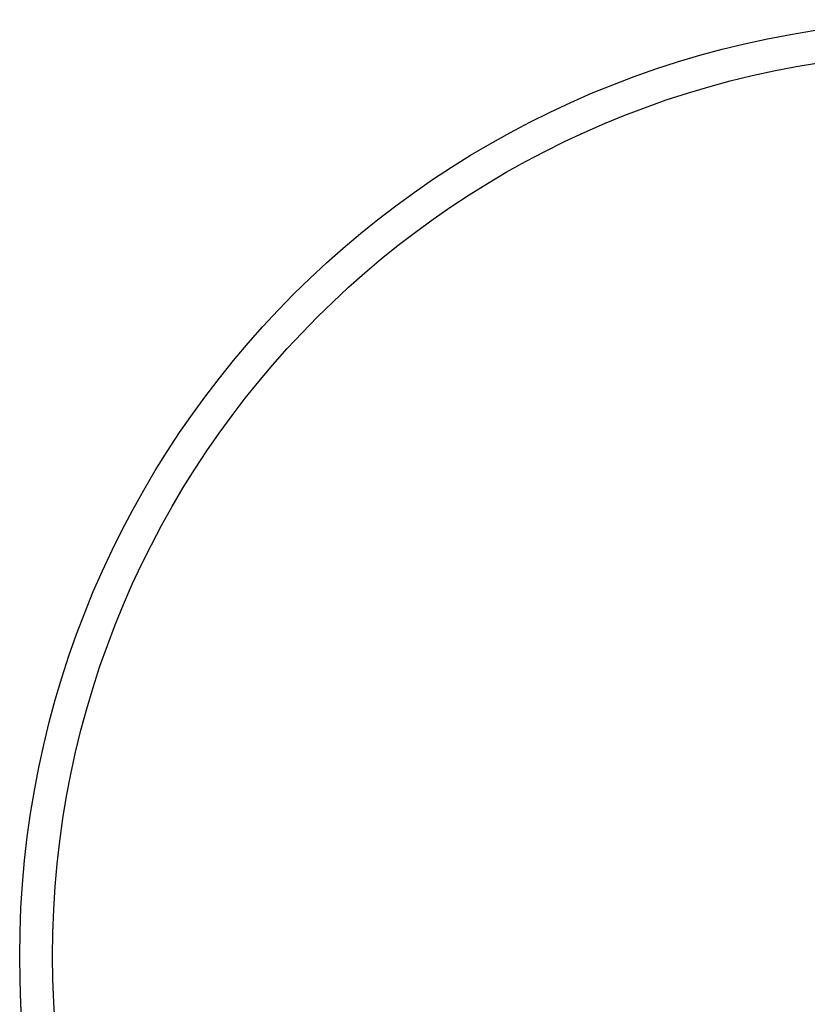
# Model space of a CAD drawing. Extents: x 0 to 3292, y 0 to 2151.
# Tile 4 of 50: x 15 to 135, y 150 to 300. Entities that reach past the tile are written whole.
import ezdxf

# ---------------------------------------------------------------- set-up
doc = ezdxf.new("R2010")
doc.units = 0
doc.layers.add('ETCH_BOTTOM', color=1, linetype='CONTINUOUS')
doc.layers.add('ETCH_TOP', color=4, linetype='CONTINUOUS')

# ---------------------------------------------------------------- blocks, each defined once
blk = doc.blocks.new('T_M2P5_WASHER')
at = {"layer": 'ETCH_BOTTOM'}
for radius in [142.79, 142.79, 137.79]:
    blk.add_circle((0, 0), radius, dxfattribs=at)
at = {"layer": 'ETCH_TOP'}
for radius in [142.79, 142.79, 137.79]:
    blk.add_circle((0, 0), radius, dxfattribs=at)
blk = doc.blocks.new('PLC_MT_HOLE_M2P5_W_WASHER')
at = {"layer": 'ETCH_TOP'}
blk.add_blockref('T_M2P5_WASHER', (0, 0), dxfattribs=at)

msp = doc.modelspace()

# ---------------------------------------------------------------- block references
msp.add_blockref('PLC_MT_HOLE_M2P5_W_WASHER', (157.48, 157.48))

doc.saveas('drawing.dxf')
